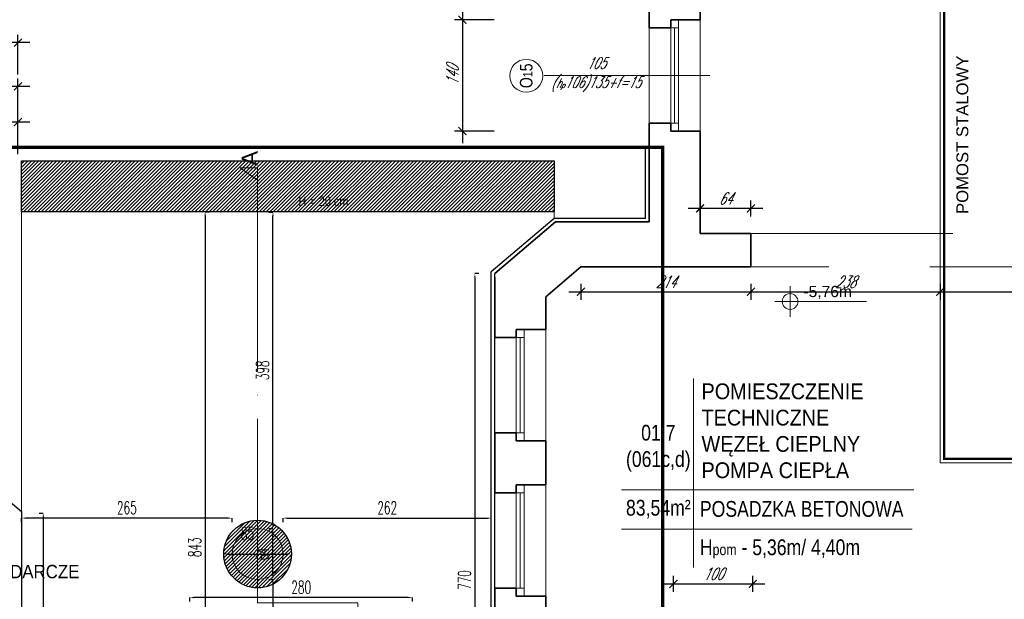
# Model space of a CAD drawing. Header units: millimetres. Extents: x 402 to 79005, y -7782 to 89952.
# Tile 243 of 256: x 25995 to 27234, y 37111 to 37839. Entities that reach past the tile are written whole.
import ezdxf
from ezdxf.enums import TextEntityAlignment as Align

# ---------------------------------------------------------------- set-up
doc = ezdxf.new("R2010")
doc.units = ezdxf.units.MM
doc.header["$LTSCALE"] = 10
doc.linetypes.add('ACAD_ISO04W100', pattern=[30, 24, -3, 0, -3])
doc.linetypes.add('DASHED', pattern=[19.05, 12.7, -6.35])
doc.layers.get('0').update_dxf_attribs({"lineweight": 0})
doc.layers.get('Defpoints').update_dxf_attribs({"color": 253})
for name, color, linetype, lineweight in [('01 parter - ściany', 253, 'Continuous', 35), ('03-01_okna', 253, 'Continuous', 15), ('04-1_widok', 253, 'Continuous', 5), ('04-2_nad', 253, 'DASHED', 5), ('05-01_wymiary', 253, 'Continuous', 5), ('05-03_opis', 253, 'Continuous', 5), ('0_A_GRANICA OPRACOWANIA', 1, 'Continuous', 0), ('0_A_OPISY', 1, 'Continuous', 0), ('0_A_PRZEKRÓJ', 5, 'Continuous', 0), ('0_A_WYMIAROWANIE', 1, 'Continuous', 5), ('0_A_ŚCIANY ', 253, 'Continuous', 30), ('0_PROJEKTOWANA WYLEWKA BETONOWA', 150, 'Continuous', 0), ('0_ZAMUROWANIA', 150, 'Continuous', 30)]:
    doc.layers.add(name, color=color, linetype=linetype, lineweight=lineweight)
doc.styles.add('arial', font='ARIAL.TTF')
doc.styles.add('ariel', font='ARIAL.TTF', dxfattribs={"width": 0.8})
doc.styles.add('ariel_wym', font='simplex.shx', dxfattribs={"width": 0.65, "oblique": 25})
doc.styles.add('SIMPLEXD', font='simplex.shx', dxfattribs={"width": 0.6})
doc.styles.get("Standard").update_dxf_attribs({"font": 'arial.ttf'})
doc.dimstyles.new('1-100', dxfattribs={"dimtxt": 16, "dimasz": 5, "dimexe": 0, "dimexo": 0, "dimgap": 5, "dimtad": 1, "dimdec": 1, "dimtxsty": 'SIMPLEXD', "dimcen": 5, "dimclrt": 256, "dimadec": 0, "dimazin": 0, "dimtfac": 1, "dimtdec": 0, "dimtix": 1, "dimtmove": 1, "dimatfit": 3, "dimldrblk": 'LP', "dimfxl": 0, "dimarcsym": 0})
doc.dimstyles.new('ariel 50', dxfattribs={"dimtxt": 15, "dimasz": 10, "dimexe": 10, "dimexo": 0, "dimgap": 5, "dimtad": 1, "dimdec": 1, "dimrnd": 0.5, "dimtxsty": 'ariel_wym', "dimblk": 'ARCHTICK', "dimcen": 2.5, "dimdle": 15, "dimazin": 0, "dimtfac": 1, "dimtdec": 1, "dimtix": 1, "dimtmove": 0, "dimatfit": 3, "dimldrblk": 'DOT', "dimfxl": 0, "dimarcsym": 0})
doc.dimstyles.new('ariel 50 wnętrze', dxfattribs={"dimtxt": 15, "dimasz": 10, "dimexe": 10, "dimexo": 0, "dimgap": 5, "dimtad": 1, "dimdec": 1, "dimrnd": 0.5, "dimtxsty": 'ariel_wym', "dimblk": 'ARCHTICK', "dimcen": 2.5, "dimdle": 15, "dimazin": 0, "dimtfac": 1, "dimtdec": 1, "dimtix": 1, "dimtmove": 0, "dimatfit": 3, "dimldrblk": 'DOT', "dimfxl": 0, "dimarcsym": 0})

# ---------------------------------------------------------------- blocks, each defined once
blk = doc.blocks.new('_ArchTick')
at = {"color": 0, "linetype": 'ByBlock', "const_width": 0.15}
blk.add_lwpolyline([(-0.5, -0.5), (0.5, 0.5)], dxfattribs=at)
blk = doc.blocks.new('*D154')
at = {"layer": '05-01_wymiary', "color": 0, "lineweight": -2}
for p, q in [((26551.9, 37889.3), (26551.9, 37824.3)), ((26591.9, 37874.3), (26541.9, 37874.3)), ((26591.9, 37839.3), (26541.9, 37839.3))]:
    blk.add_line(p, q, dxfattribs=at)
at = {"layer": 'Defpoints', "color": 0}
for p in [(26850.8, 37874.3), (26551.9, 37839.3), (26850.8, 37839.3)]:
    blk.add_point(p, dxfattribs=at)
at = {"layer": '05-01_wymiary', "color": 0, "lineweight": -2, "xscale": 10, "yscale": 10, "zscale": 10}
for p, rotation in [((26551.9, 37874.3), 90), ((26551.9, 37839.3), 270)]:
    blk.add_blockref('_ArchTick', p, dxfattribs=dict(at, rotation=rotation))
at = {"layer": '05-01_wymiary', "color": 0, "insert": (26539.4, 37856.8), "char_height": 15, "attachment_point": 5, "rotation": 90, "style": 'ariel_wym'}
blk.add_mtext('35', dxfattribs=at)
blk = doc.blocks.new('_Dot')
at = {"color": 0, "linetype": 'ByBlock', "lineweight": -2}
blk.add_line((-0.5, 0), (-1, 0), dxfattribs=at)
at = {"color": 0, "linetype": 'ByBlock', "const_width": 0.5}
blk.add_lwpolyline([(-0.25, 0, 1), (0.25, 0, 1)], format="xyb", close=True, dxfattribs=at)
blk = doc.blocks.new('*D155')
at = {"layer": '05-01_wymiary', "color": 0, "lineweight": -2}
for p, q in [((26551.9, 37854.3), (26551.9, 37684.3)), ((26591.9, 37839.3), (26541.9, 37839.3)), ((26591.9, 37699.3), (26541.9, 37699.3))]:
    blk.add_line(p, q, dxfattribs=at)
at = {"layer": 'Defpoints', "color": 0}
for p in [(26850.8, 37839.3), (26551.9, 37699.3), (26850.8, 37699.3)]:
    blk.add_point(p, dxfattribs=at)
at = {"layer": '05-01_wymiary', "color": 0, "lineweight": -2, "xscale": 10, "yscale": 10, "zscale": 10}
for p, rotation in [((26551.9, 37839.3), 90), ((26551.9, 37699.3), 270)]:
    blk.add_blockref('_ArchTick', p, dxfattribs=dict(at, rotation=rotation))
at = {"layer": '05-01_wymiary', "color": 0, "insert": (26539.4, 37769.3), "char_height": 15, "attachment_point": 5, "rotation": 90, "style": 'ariel_wym'}
blk.add_mtext('140', dxfattribs=at)
blk = doc.blocks.new('*D160')
at = {"layer": '05-01_wymiary', "color": 0, "lineweight": -2}
for p, q in [((25904.6, 37670.5), (25904.6, 37720.5)), ((25992.7, 37670.5), (25992.7, 37720.5)), ((26007.7, 37710.5), (25889.6, 37710.5))]:
    blk.add_line(p, q, dxfattribs=at)
at = {"layer": 'Defpoints', "color": 0, "lineweight": 0}
for p in [(25904.6, 37710.5), (25904.6, 37294), (25992.7, 37219.1)]:
    blk.add_point(p, dxfattribs=at)
at = {"layer": '05-01_wymiary', "color": 0, "lineweight": -2, "xscale": 10, "yscale": 10, "zscale": 10, "rotation": 180}
blk.add_blockref('_ArchTick', (25904.6, 37710.5), dxfattribs=at)
at = {"layer": '05-01_wymiary', "color": 0, "lineweight": -2, "xscale": 10, "yscale": 10, "zscale": 10}
blk.add_blockref('_ArchTick', (25992.7, 37710.5), dxfattribs=at)
at = {"layer": '05-01_wymiary', "color": 0, "insert": (25948.7, 37723), "char_height": 15, "attachment_point": 5, "style": 'ariel_wym'}
blk.add_mtext('88', dxfattribs=at)
blk = doc.blocks.new('*D176')
at = {"layer": '05-01_wymiary', "color": 0, "lineweight": -2}
for p, q in [((26007.7, 37755.5), (25926.7, 37755.5)), ((25941.7, 37715.5), (25941.7, 37765.5)), ((25992.7, 37715.5), (25992.7, 37765.5))]:
    blk.add_line(p, q, dxfattribs=at)
at = {"layer": 'Defpoints', "color": 0, "lineweight": 0}
for p in [(25941.7, 37755.5), (25992.7, 37219.1), (25941.7, 37189.7)]:
    blk.add_point(p, dxfattribs=at)
at = {"layer": '05-01_wymiary', "color": 0, "lineweight": -2, "xscale": 10, "yscale": 10, "zscale": 10, "rotation": 180}
blk.add_blockref('_ArchTick', (25941.7, 37755.5), dxfattribs=at)
at = {"layer": '05-01_wymiary', "color": 0, "lineweight": -2, "xscale": 10, "yscale": 10, "zscale": 10}
blk.add_blockref('_ArchTick', (25992.7, 37755.5), dxfattribs=at)
at = {"layer": '05-01_wymiary', "color": 0, "insert": (25967.2, 37768), "char_height": 15, "attachment_point": 5, "style": 'ariel_wym'}
blk.add_mtext('51', dxfattribs=at)
blk = doc.blocks.new('*D186')
at = {"layer": '05-01_wymiary', "color": 0, "lineweight": -2}
for p, q in [((23893.7, 37770.5), (23893.7, 37820.5)), ((25992.7, 37770.5), (25992.7, 37820.5)), ((26007.7, 37810.5), (23878.7, 37810.5))]:
    blk.add_line(p, q, dxfattribs=at)
at = {"layer": 'Defpoints', "color": 0, "lineweight": 0}
for p in [(23893.7, 37810.5), (23893.7, 37254.1), (25992.7, 37219.1)]:
    blk.add_point(p, dxfattribs=at)
at = {"layer": '05-01_wymiary', "color": 0, "lineweight": -2, "xscale": 10, "yscale": 10, "zscale": 10, "rotation": 180}
blk.add_blockref('_ArchTick', (23893.7, 37810.5), dxfattribs=at)
at = {"layer": '05-01_wymiary', "color": 0, "lineweight": -2, "xscale": 10, "yscale": 10, "zscale": 10}
blk.add_blockref('_ArchTick', (25992.7, 37810.5), dxfattribs=at)
at = {"layer": '05-01_wymiary', "color": 0, "insert": (24943.2, 37823), "char_height": 15, "attachment_point": 5, "style": 'ariel_wym'}
blk.add_mtext('2099', dxfattribs=at)
blk = doc.blocks.new('kota rzutowa')
at = {"ltscale": 0.5}
for p, q in [((0, -20.6), (0, 20.6)), ((-20.6, 0), (102.8, 0))]:
    blk.add_line(p, q, dxfattribs=at)
blk.add_circle((0, 0), 10.6, dxfattribs=at)
at = {"ltscale": 0.5, "style": 'arial'}
blk.add_attdef('POZ._POSADKI_WYKOŃCZONWJ', text='', height=15, dxfattribs=at).set_placement((17.9, 1.4), align=Align.BOTTOM_LEFT)
blk.add_attdef('POZ._POSADZKI_KONSTRUKCJA', text='', height=15, dxfattribs=at).set_placement((17, -5), align=Align.TOP_LEFT)
blk = doc.blocks.new('*D291')
at = {"layer": '05-01_wymiary', "color": 0, "lineweight": -2}
for p, q in [((26817.2, 37120.2), (26817.2, 37140.2)), ((26917.2, 37120.2), (26917.2, 37140.2)), ((26802.2, 37130.2), (26932.2, 37130.2))]:
    blk.add_line(p, q, dxfattribs=at)
at = {"layer": 'Defpoints', "color": 0}
for p in [(26917.2, 37130.2), (26817.2, 37096.8), (26917.2, 37096.8)]:
    blk.add_point(p, dxfattribs=at)
at = {"layer": '05-01_wymiary', "color": 0, "lineweight": -2, "xscale": 10, "yscale": 10, "zscale": 10, "rotation": 180}
blk.add_blockref('_ArchTick', (26817.2, 37130.2), dxfattribs=at)
at = {"layer": '05-01_wymiary', "color": 0, "lineweight": -2, "xscale": 10, "yscale": 10, "zscale": 10}
blk.add_blockref('_ArchTick', (26917.2, 37130.2), dxfattribs=at)
at = {"layer": '05-01_wymiary', "color": 0, "insert": (26867.2, 37142.7), "char_height": 15, "attachment_point": 5, "style": 'ariel_wym'}
blk.add_mtext('100', dxfattribs=at)
blk = doc.blocks.new('*D292')
at = {"layer": '05-01_wymiary', "color": 0, "lineweight": -2}
for p, q in [((26700.9, 37507.3), (26700.9, 37487.3)), ((26914.8, 37507.3), (26914.8, 37487.3)), ((26685.9, 37497.3), (26929.8, 37497.3))]:
    blk.add_line(p, q, dxfattribs=at)
at = {"layer": 'Defpoints', "color": 0, "lineweight": 0}
for p in [(26700.9, 37528.7), (26914.8, 37528.7), (26914.8, 37497.3)]:
    blk.add_point(p, dxfattribs=at)
at = {"layer": '05-01_wymiary', "color": 0, "lineweight": -2, "xscale": 10, "yscale": 10, "zscale": 10, "rotation": 180}
blk.add_blockref('_ArchTick', (26700.9, 37497.3), dxfattribs=at)
at = {"layer": '05-01_wymiary', "color": 0, "lineweight": -2, "xscale": 10, "yscale": 10, "zscale": 10}
blk.add_blockref('_ArchTick', (26914.8, 37497.3), dxfattribs=at)
at = {"layer": '05-01_wymiary', "color": 0, "insert": (26807.9, 37509.8), "char_height": 15, "attachment_point": 5, "style": 'ariel_wym'}
blk.add_mtext('214', dxfattribs=at)
blk = doc.blocks.new('*D293')
at = {"layer": '05-01_wymiary', "color": 0, "lineweight": -2}
for p, q in [((26914.8, 37507.3), (26914.8, 37487.3)), ((27152.8, 37507.3), (27152.8, 37487.3)), ((26899.8, 37497.3), (27167.8, 37497.3))]:
    blk.add_line(p, q, dxfattribs=at)
at = {"layer": 'Defpoints', "color": 0}
for p in [(26914.8, 37528.7), (27152.8, 37528.7), (27152.8, 37497.3)]:
    blk.add_point(p, dxfattribs=at)
at = {"layer": '05-01_wymiary', "color": 0, "lineweight": -2, "xscale": 10, "yscale": 10, "zscale": 10, "rotation": 180}
blk.add_blockref('_ArchTick', (26914.8, 37497.3), dxfattribs=at)
at = {"layer": '05-01_wymiary', "color": 0, "lineweight": -2, "xscale": 10, "yscale": 10, "zscale": 10}
blk.add_blockref('_ArchTick', (27152.8, 37497.3), dxfattribs=at)
at = {"layer": '05-01_wymiary', "color": 0, "insert": (27033.8, 37509.8), "char_height": 15, "attachment_point": 5, "style": 'ariel_wym'}
blk.add_mtext('238', dxfattribs=at)
blk = doc.blocks.new('*D294')
at = {"layer": '05-01_wymiary', "color": 0, "lineweight": -2}
for p, q in [((27152.8, 37507.3), (27152.8, 37487.3)), ((27393.8, 37507.3), (27393.8, 37487.3)), ((27137.8, 37497.3), (27408.8, 37497.3))]:
    blk.add_line(p, q, dxfattribs=at)
at = {"layer": 'Defpoints', "color": 0}
for p in [(27152.8, 37528.7), (27393.8, 37528.7), (27393.8, 37497.3)]:
    blk.add_point(p, dxfattribs=at)
at = {"layer": '05-01_wymiary', "color": 0, "lineweight": -2, "xscale": 10, "yscale": 10, "zscale": 10, "rotation": 180}
blk.add_blockref('_ArchTick', (27152.8, 37497.3), dxfattribs=at)
at = {"layer": '05-01_wymiary', "color": 0, "lineweight": -2, "xscale": 10, "yscale": 10, "zscale": 10}
blk.add_blockref('_ArchTick', (27393.8, 37497.3), dxfattribs=at)
at = {"layer": '05-01_wymiary', "color": 0, "insert": (27273.3, 37509.8), "char_height": 15, "attachment_point": 5, "style": 'ariel_wym'}
blk.add_mtext('241', dxfattribs=at)
blk = doc.blocks.new('*D319')
at = {"layer": '05-01_wymiary', "color": 0, "lineweight": -2}
for p, q in [((26850.8, 37592.1), (26850.8, 37612.1)), ((26914.8, 37592.1), (26914.8, 37612.1)), ((26929.8, 37602.1), (26835.8, 37602.1))]:
    blk.add_line(p, q, dxfattribs=at)
at = {"layer": 'Defpoints', "color": 0}
for p in [(26850.8, 37602.1), (26850.8, 37570.7), (26914.8, 37570.7)]:
    blk.add_point(p, dxfattribs=at)
at = {"layer": '05-01_wymiary', "color": 0, "lineweight": -2, "xscale": 10, "yscale": 10, "zscale": 10, "rotation": 180}
blk.add_blockref('_ArchTick', (26850.8, 37602.1), dxfattribs=at)
at = {"layer": '05-01_wymiary', "color": 0, "lineweight": -2, "xscale": 10, "yscale": 10, "zscale": 10}
blk.add_blockref('_ArchTick', (26914.8, 37602.1), dxfattribs=at)
at = {"layer": '05-01_wymiary', "color": 0, "insert": (26882.8, 37614.6), "char_height": 15, "attachment_point": 5, "style": 'ariel_wym'}
blk.add_mtext('64', dxfattribs=at)
blk = doc.blocks.new('*D3719')
at = {"layer": '0_A_WYMIAROWANIE', "color": 0, "lineweight": -2}
for p, q in [((26019.6, 37219.1), (26024.6, 37219.1)), ((26024.6, 37214.1), (26024.6, 36755.1)), ((26019.6, 36750.1), (26024.6, 36750.1))]:
    blk.add_line(p, q, dxfattribs=at)
at = {"layer": '0_A_WYMIAROWANIE', "color": 0, "lineweight": 9}
for points in [[(26025.4, 37214.1), (26023.7, 37214.1), (26024.6, 37219.1)], [(26023.7, 36755.1), (26025.4, 36755.1), (26024.6, 36750.1)]]:
    blk.add_solid(points, dxfattribs=at)
at = {"layer": 'Defpoints', "color": 0, "lineweight": 9}
for p in [(25992.7, 37219.1), (25992.7, 36750.1), (26024.6, 36750.1)]:
    blk.add_point(p, dxfattribs=at)
at = {"layer": '0_A_WYMIAROWANIE', "insert": (26011.6, 36984.6), "char_height": 16, "attachment_point": 5, "rotation": 90, "style": 'SIMPLEXD'}
blk.add_mtext('469', dxfattribs=at)
blk = doc.blocks.new('LP')
for p, q in [((0, 0), (-1, 0)), ((0, 1), (0, 0)), ((0, -1), (0, 0)), ((0, 0), (1, 0))]:
    blk.add_line(p, q)
at = {"const_width": 0.2}
blk.add_lwpolyline([(0.71, 0.71), (-0.71, -0.71)], dxfattribs=at)
blk = doc.blocks.new('*D3720')
at = {"layer": '0_A_WYMIAROWANIE', "color": 0, "lineweight": -2}
for p, q in [((26572.5, 37520.1), (26567.5, 37520.1)), ((26567.5, 37515.1), (26567.5, 36755.1)), ((26562.5, 36750.1), (26567.5, 36750.1))]:
    blk.add_line(p, q, dxfattribs=at)
at = {"layer": '0_A_WYMIAROWANIE', "color": 0, "lineweight": 9}
for points in [[(26568.4, 37515.1), (26566.7, 37515.1), (26567.5, 37520.1)], [(26566.7, 36755.1), (26568.4, 36755.1), (26567.5, 36750.1)]]:
    blk.add_solid(points, dxfattribs=at)
at = {"layer": 'Defpoints', "color": 0, "lineweight": 9}
for p in [(26592.7, 37520.1), (26092.7, 36750.1), (26567.5, 36750.1)]:
    blk.add_point(p, dxfattribs=at)
at = {"layer": '0_A_WYMIAROWANIE', "insert": (26554.5, 37135.1), "char_height": 16, "attachment_point": 5, "rotation": 90, "style": 'SIMPLEXD'}
blk.add_mtext('770', dxfattribs=at)
blk = doc.blocks.new('*D3726')
at = {"layer": '0_A_WYMIAROWANIE', "color": 0, "lineweight": -2}
for p, q in [((26326.2, 37207.8), (26326.2, 37212.8)), ((26331.2, 37212.8), (26583.2, 37212.8)), ((26588.2, 37207.8), (26588.2, 37212.8))]:
    blk.add_line(p, q, dxfattribs=at)
at = {"layer": '0_A_WYMIAROWANIE', "color": 0, "lineweight": 9}
for points in [[(26331.2, 37213.6), (26331.2, 37212), (26326.2, 37212.8)], [(26583.2, 37212), (26583.2, 37213.6), (26588.2, 37212.8)]]:
    blk.add_solid(points, dxfattribs=at)
at = {"layer": 'Defpoints', "color": 0, "lineweight": 9}
for p in [(26588.2, 37212.8), (26326.2, 37167.7), (26588.2, 37167.6)]:
    blk.add_point(p, dxfattribs=at)
at = {"layer": '0_A_WYMIAROWANIE', "insert": (26457.2, 37225.8), "char_height": 16, "attachment_point": 5, "style": 'SIMPLEXD'}
blk.add_mtext('262', dxfattribs=at)
blk = doc.blocks.new('*D3727')
at = {"layer": '0_A_WYMIAROWANIE', "color": 0, "lineweight": -2}
for p, q in [((25997.2, 37207.8), (25997.2, 37212.8)), ((26257.2, 37212.8), (26002.2, 37212.8)), ((26262.2, 37207.8), (26262.2, 37212.8))]:
    blk.add_line(p, q, dxfattribs=at)
at = {"layer": '0_A_WYMIAROWANIE', "color": 0, "lineweight": 9}
for points in [[(26002.2, 37213.6), (26002.2, 37212), (25997.2, 37212.8)], [(26257.2, 37212), (26257.2, 37213.6), (26262.2, 37212.8)]]:
    blk.add_solid(points, dxfattribs=at)
at = {"layer": 'Defpoints', "color": 0, "lineweight": 9}
for p in [(25997.2, 37212.8), (25997.2, 37167.6), (26262.2, 37167.6)]:
    blk.add_point(p, dxfattribs=at)
at = {"layer": '0_A_WYMIAROWANIE', "insert": (26129.7, 37225.8), "char_height": 16, "attachment_point": 5, "style": 'SIMPLEXD'}
blk.add_mtext('265', dxfattribs=at)
blk = doc.blocks.new('*D3728')
at = {"layer": '0_A_WYMIAROWANIE', "color": 0, "lineweight": -2}
for p, q in [((26308.5, 37135.6), (26313.5, 37135.6)), ((26313.5, 37130.6), (26313.5, 36759.6)), ((26308.5, 36754.6), (26313.5, 36754.6))]:
    blk.add_line(p, q, dxfattribs=at)
at = {"layer": '0_A_WYMIAROWANIE', "color": 0, "lineweight": 9}
for points in [[(26314.3, 37130.6), (26312.6, 37130.6), (26313.5, 37135.6)], [(26312.6, 36759.6), (26314.3, 36759.6), (26313.5, 36754.6)]]:
    blk.add_solid(points, dxfattribs=at)
at = {"layer": 'Defpoints', "color": 0, "lineweight": 9}
for p in [(26294.1, 37135.6), (26294.1, 36754.6), (26313.5, 36754.6)]:
    blk.add_point(p, dxfattribs=at)
at = {"layer": '0_A_WYMIAROWANIE', "insert": (26300.5, 36945.1), "char_height": 16, "attachment_point": 5, "rotation": 90, "style": 'SIMPLEXD'}
blk.add_mtext('381', dxfattribs=at)
blk = doc.blocks.new('*D3729')
at = {"layer": '0_A_WYMIAROWANIE', "color": 0, "lineweight": -2}
for p, q in [((26308.5, 37199.6), (26313.5, 37199.6)), ((26313.5, 37140.6), (26313.5, 37194.6)), ((26308.5, 37135.6), (26313.5, 37135.6))]:
    blk.add_line(p, q, dxfattribs=at)
at = {"layer": '0_A_WYMIAROWANIE', "color": 0, "lineweight": 9}
for points in [[(26314.3, 37194.6), (26312.6, 37194.6), (26313.5, 37199.6)], [(26312.6, 37140.6), (26314.3, 37140.6), (26313.5, 37135.6)]]:
    blk.add_solid(points, dxfattribs=at)
at = {"layer": 'Defpoints', "color": 0, "lineweight": 9}
for p in [(26294.2, 37199.6), (26313.5, 37199.6), (26294.1, 37135.6)]:
    blk.add_point(p, dxfattribs=at)
at = {"layer": '0_A_WYMIAROWANIE', "insert": (26300.5, 37167.6), "char_height": 16, "attachment_point": 5, "rotation": 90, "style": 'SIMPLEXD'}
blk.add_mtext('64', dxfattribs=at)
blk = doc.blocks.new('*D3730')
at = {"layer": '0_A_WYMIAROWANIE', "color": 0, "lineweight": -2}
for p, q in [((26251.7, 37167.6), (26251.7, 37167.6)), ((26256.7, 37167.6), (26331.7, 37167.6)), ((26336.7, 37167.6), (26336.7, 37167.6))]:
    blk.add_line(p, q, dxfattribs=at)
at = {"layer": '0_A_WYMIAROWANIE', "color": 0, "lineweight": 9}
for points in [[(26256.7, 37168.5), (26256.7, 37166.8), (26251.7, 37167.6)], [(26331.7, 37166.8), (26331.7, 37168.5), (26336.7, 37167.6)]]:
    blk.add_solid(points, dxfattribs=at)
at = {"layer": 'Defpoints', "color": 0, "lineweight": 9}
for p in [(26251.7, 37167.6), (26336.7, 37167.6), (26336.7, 37167.6)]:
    blk.add_point(p, dxfattribs=at)
at = {"layer": '0_A_WYMIAROWANIE', "insert": (26281.5, 37193.5), "char_height": 16, "attachment_point": 5, "style": 'SIMPLEXD'}
blk.add_mtext('{85}', dxfattribs=at)
blk = doc.blocks.new('*D3731')
at = {"layer": '0_A_WYMIAROWANIE', "color": 0, "lineweight": -2}
for p, q in [((26233.1, 37597.6), (26228.1, 37597.6)), ((26228.1, 37592.6), (26228.1, 36759.6)), ((26233.1, 36754.6), (26228.1, 36754.6))]:
    blk.add_line(p, q, dxfattribs=at)
at = {"layer": '0_A_WYMIAROWANIE', "color": 0, "lineweight": 9}
for points in [[(26229, 37592.6), (26227.3, 37592.6), (26228.1, 37597.6)], [(26227.3, 36759.6), (26229, 36759.6), (26228.1, 36754.6)]]:
    blk.add_solid(points, dxfattribs=at)
at = {"layer": 'Defpoints', "color": 0, "lineweight": 9}
for p in [(26235.7, 37597.6), (26228.1, 36754.6), (26279.2, 36754.6)]:
    blk.add_point(p, dxfattribs=at)
at = {"layer": '0_A_WYMIAROWANIE', "insert": (26215.1, 37176.1), "char_height": 16, "attachment_point": 5, "rotation": 90, "style": 'SIMPLEXD'}
blk.add_mtext('843', dxfattribs=at)
blk = doc.blocks.new('*D3732')
at = {"layer": '0_A_WYMIAROWANIE', "color": 0, "lineweight": -2}
for p, q in [((26308.5, 37597.6), (26313.5, 37597.6)), ((26313.5, 37204.6), (26313.5, 37592.6)), ((26308.5, 37199.6), (26313.5, 37199.6))]:
    blk.add_line(p, q, dxfattribs=at)
at = {"layer": '0_A_WYMIAROWANIE', "color": 0, "lineweight": 9}
for points in [[(26314.3, 37592.6), (26312.6, 37592.6), (26313.5, 37597.6)], [(26312.6, 37204.6), (26314.3, 37204.6), (26313.5, 37199.6)]]:
    blk.add_solid(points, dxfattribs=at)
at = {"layer": 'Defpoints', "color": 0, "lineweight": 9}
for p in [(26295.3, 37597.6), (26313.5, 37597.6), (26294.2, 37199.6)]:
    blk.add_point(p, dxfattribs=at)
at = {"layer": '0_A_WYMIAROWANIE', "insert": (26300.5, 37398.6), "char_height": 16, "attachment_point": 5, "rotation": 90, "style": 'SIMPLEXD'}
blk.add_mtext('398', dxfattribs=at)
blk = doc.blocks.new('*D3824')
at = {"layer": '0_A_WYMIAROWANIE', "color": 0, "lineweight": -2}
for p, q in [((26209, 37107.9), (26209, 37112.9)), ((26484, 37112.9), (26214, 37112.9)), ((26489, 37107.9), (26489, 37112.9))]:
    blk.add_line(p, q, dxfattribs=at)
at = {"layer": '0_A_WYMIAROWANIE', "color": 0, "lineweight": 9}
for points in [[(26214, 37113.8), (26214, 37112.1), (26209, 37112.9)], [(26484, 37112.1), (26484, 37113.8), (26489, 37112.9)]]:
    blk.add_solid(points, dxfattribs=at)
at = {"layer": 'Defpoints', "color": 0, "lineweight": 9}
for p in [(26209, 37112.9), (26209, 37067.8), (26489, 37067.8)]:
    blk.add_point(p, dxfattribs=at)
at = {"layer": '0_A_WYMIAROWANIE', "insert": (26349, 37125.9), "char_height": 16, "attachment_point": 5, "style": 'SIMPLEXD'}
blk.add_mtext('280', dxfattribs=at)

msp = doc.modelspace()

# ---------------------------------------------------------------- hatches: boundary and pattern name
at = {"layer": '0_PROJEKTOWANA WYLEWKA BETONOWA', "lineweight": 0, "ltscale": 100}
h = msp.add_hatch(dxfattribs=at)
h.set_pattern_fill('ANSI31', color=256, angle=180, style=0)
h.paths.add_polyline_path([(25997.153, 37662.023), (26667.258, 37662.023), (26667.258, 37597.619), (25997.153, 37597.619)])
h = msp.add_hatch(dxfattribs=at)
h.set_pattern_fill('ANSI31', color=256, angle=180, style=0)
h.paths.add_polyline_path([(26336.653, 37167.619, 1), (26251.653, 37167.619, 1)])

# ---------------------------------------------------------------- linework, layer by layer
at = {"color": 1, "lineweight": 0}
for points in [[(25997.153, 37662.023), (26667.258, 37662.023)], [(25997.153, 37221.198), (25997.153, 37597.619)], [(25997.153, 37597.619), (26667.258, 37597.619)], [(26667.258, 37589.547), (26667.258, 37597.619)]]:
    msp.add_lwpolyline(points, dxfattribs=at)
at = {"color": 1, "lineweight": 30}
msp.add_lwpolyline([(26668.914, 37585.047), (26668.914, 37585.047)], dxfattribs=at)
at = {"color": 1, "lineweight": 0}
msp.add_circle((26294.153, 37167.619), 32, dxfattribs=at)
at = {"layer": '01 parter - ściany'}
for p, q in [((26786.835, 37884.297), (26786.835, 37829.297)), ((26850.835, 37874.297), (26850.835, 37839.297)), ((26786.835, 37829.297), (26813.834, 37829.297)), ((26813.834, 37839.297), (26850.835, 37839.297)), ((26813.834, 37829.297), (26813.834, 37839.297)), ((26786.835, 37709.297), (26786.835, 37585.047)), ((26786.835, 37709.297), (26813.834, 37709.297)), ((26813.834, 37699.297), (26813.834, 37709.297)), ((26850.835, 37699.297), (26813.834, 37699.297)), ((26850.835, 37699.297), (26850.835, 37570.732)), ((26668.914, 37585.047), (26592.653, 37520.119)), ((26786.835, 37585.047), (26668.914, 37585.047)), ((26914.849, 37570.732), (26850.835, 37570.732)), ((26914.849, 37570.732), (26914.849, 37528.732)), ((26700.907, 37528.732), (26656.653, 37491.055)), ((26914.849, 37528.732), (26700.907, 37528.732)), ((26592.653, 37439.897), (26592.653, 37515.258)), ((26656.653, 37449.897), (26656.653, 37491.055)), ((26619.653, 37449.897), (26656.653, 37449.897)), ((26619.653, 37439.897), (26619.653, 37449.897)), ((26592.653, 37439.897), (26619.653, 37439.897)), ((26592.653, 37244.673), (26592.653, 37319.897)), ((26592.653, 37319.897), (26619.653, 37319.897)), ((26619.653, 37309.897), (26619.653, 37319.897)), ((26656.653, 37309.897), (26619.653, 37309.897)), ((26656.653, 37254.673), (26656.653, 37309.897)), ((26619.653, 37254.673), (26656.653, 37254.673)), ((26619.653, 37244.673), (26619.653, 37254.673)), ((26592.653, 37244.673), (26619.653, 37244.673)), ((26592.653, 36988.273), (26592.653, 37124.673)), ((26592.653, 37124.673), (26619.653, 37124.673)), ((26619.653, 37114.673), (26619.653, 37124.673)), ((26656.653, 37114.673), (26619.653, 37114.673)), ((26656.653, 37010.273), (26656.653, 37114.673))]:
    msp.add_line(p, q, dxfattribs=at)
at = {"layer": '03-01_okna', "linetype": 'Continuous', "lineweight": 0}
for p, q in [((26786.835, 37709.297), (26786.835, 37829.297)), ((26813.834, 37709.297), (26813.834, 37829.297)), ((26823.834, 37829.297), (26813.834, 37829.297)), ((26818.834, 37709.297), (26818.834, 37829.297)), ((26823.834, 37699.297), (26823.834, 37839.297)), ((26823.834, 37839.297), (26823.834, 37829.297)), ((26823.834, 37709.297), (26813.834, 37709.297)), ((26823.834, 37699.297), (26823.834, 37709.297)), ((26629.653, 37309.897), (26629.653, 37449.897)), ((26629.653, 37449.897), (26629.653, 37439.897)), ((26592.653, 37319.897), (26592.653, 37439.897)), ((26619.653, 37319.897), (26619.653, 37439.897)), ((26629.653, 37439.897), (26619.653, 37439.897)), ((26624.653, 37319.897), (26624.653, 37439.897)), ((26629.653, 37319.897), (26619.653, 37319.897)), ((26629.653, 37309.897), (26629.653, 37319.897)), ((26629.653, 37114.673), (26629.653, 37254.673)), ((26629.653, 37254.673), (26629.653, 37244.673)), ((26592.653, 37124.673), (26592.653, 37244.673)), ((26619.653, 37124.673), (26619.653, 37244.673)), ((26629.653, 37244.673), (26619.653, 37244.673)), ((26624.653, 37124.673), (26624.653, 37244.673)), ((26629.653, 37124.673), (26619.653, 37124.673)), ((26629.653, 37114.673), (26629.653, 37124.673))]:
    msp.add_line(p, q, dxfattribs=at)
at = {"layer": '04-1_widok'}
for p, q in [((27152.835, 37934.297), (27152.835, 37282.285)), ((26850.835, 37699.297), (26850.835, 37839.297)), ((26656.653, 37309.897), (26656.653, 37449.897)), ((27152.835, 37282.285), (27437.835, 37282.285)), ((26656.653, 37114.673), (26656.653, 37254.673))]:
    msp.add_line(p, q, dxfattribs=at)
at = {"layer": '04-1_widok', "const_width": 3}
msp.add_lwpolyline([(27006.626, 37937.297), (27157.835, 37937.297), (27157.835, 37287.285), (27437.835, 37287.285)], dxfattribs=at)
at = {"layer": '04-2_nad', "ltscale": 2}
for p, q in [((26914.849, 37570.732), (27393.758, 37570.732)), ((27393.758, 37528.732), (26914.849, 37528.732))]:
    msp.add_line(p, q, dxfattribs=at)
at = {"layer": '05-03_opis', "lineweight": 0}
msp.add_line((26863.272, 37769.297), (26654.872, 37769.297), dxfattribs=at)
at = {"layer": '05-03_opis'}
for p, q in [((26842.548, 37388.324), (26842.548, 37150.894)), ((26752.148, 37248.46), (27119.553, 37248.46)), ((26752.148, 37199.032), (27117.799, 37199.032))]:
    msp.add_line(p, q, dxfattribs=at)
at = {"layer": '05-03_opis', "lineweight": 0}
msp.add_circle((26632.183, 37768.797), 20.689, dxfattribs=at)
at = {"layer": '0_A_GRANICA OPRACOWANIA', "color": 1, "linetype": 'DASHED', "const_width": 4}
msp.add_lwpolyline([(25790.687, 37678.946), (26803.781, 37678.946), (26803.781, 36285.024), (25790.687, 36285.024)], close=True, dxfattribs=at)
at = {"layer": '0_A_PRZEKRÓJ', "linetype": 'Continuous', "lineweight": 9}
msp.add_lwpolyline([(26294.097, 37637.615), (26272.393, 37653.304), (26294.097, 37653.304), (26294.097, 37637.615)], dxfattribs=at)
at = {"layer": '0_A_PRZEKRÓJ', "linetype": 'ACAD_ISO04W100', "lineweight": 9}
msp.add_lwpolyline([(26294.097, 37637.615), (26294.097, 37106.518), (26420.243, 37106.518), (26420.243, 36358.249)], dxfattribs=at)
at = {"layer": '0_A_ŚCIANY ', "lineweight": 30}
for points in [[(26668.914, 37585.047), (26786.835, 37585.047), (26786.835, 37678.946)], [(26782.335, 37589.547), (26782.335, 37678.946)], [(26667.258, 37589.547), (26588.153, 37522.198)], [(26668.914, 37585.047), (26592.653, 37520.119)], [(26782.335, 37589.547), (26667.258, 37589.547)], [(25997.153, 37221.198), (25997.153, 36754.619), (26588.153, 36754.619), (26588.153, 37522.198)], [(26443.653, 36750.119), (26592.653, 36750.119), (26592.653, 37520.119)], [(25790.687, 37298.555), (25906.303, 37298.546), (25997.153, 37221.198)]]:
    msp.add_lwpolyline(points, dxfattribs=at)
at = {"layer": '0_ZAMUROWANIA', "ltscale": 10}
msp.add_lwpolyline([(25997.153, 37662.023), (26667.258, 37662.023), (26667.258, 37597.619), (25997.153, 37597.619)], close=True, dxfattribs=at)
msp.add_circle((26294.153, 37167.619), 42.5, dxfattribs=at)

# ---------------------------------------------------------------- block references
at = {"layer": '05-03_opis', "xscale": 0.9359999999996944, "yscale": 0.9359999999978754, "zscale": 0.9359999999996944}
msp.add_blockref('kota rzutowa', (26964.041, 37485.136), dxfattribs=at).add_auto_attribs({'POZ._POSADKI_WYKOŃCZONWJ': '-5,76m'})

# ---------------------------------------------------------------- texts
at = {"layer": '05-03_opis', "lineweight": 0, "insert": (26632.183, 37768.797), "char_height": 15.84, "width": 75.19353, "attachment_point": 5, "rotation": 90, "style": 'ariel'}
msp.add_mtext('O{\\H0.7576x;1}5', dxfattribs=at)
at = {"layer": '05-03_opis', "lineweight": 0, "insert": (26720.024, 37770.376), "char_height": 14.4, "width": 62.66128, "attachment_point": 5, "style": 'ariel_wym'}
msp.add_mtext('105\\P({\\H0.8333x;h\\H0.6x;p}106)135+f=15', dxfattribs=at)
at = {"layer": '05-03_opis', "insert": (27173.249, 37595.136), "char_height": 15, "width": 222.1541, "attachment_point": 1, "rotation": 89.991501, "style": 'arial'}
msp.add_mtext('POMOST STALOWY', dxfattribs=at)
at = {"layer": '05-03_opis', "style": 'ariel'}
for s, insert, char_height, width, attachment_point in [('\\W0.9;{\\fArial|b0|i0|c238|p34;POMIESZCZENIE TECHNICZNE \\PWĘZEŁ CIEPLNY \\PPOMPA CIEPŁA}', (26852.636, 37322.443), 19.83962, 328.2661, 4), ('{\\fArial|b0|i0|c238|p34;01.7\\P}(061c,d)', (26798.272, 37300.617), 19.83962, 92.2489, 5), (' POSADZKA BETONOWA', (26844.397, 37224.212), 19.83962, 273.40228, 4), ('{\\fArial|b0|i0|c238|p34;83,54m²}', (26798.272, 37223.979), 19.83962, 92.2489, 5), ('{\\fArial|b0|i0|c238|p34; H\\H0.7x;pom\\H1.429x; - 5,36m/ 4,40m}', (26844.397, 37174.084), 19.83962, 273.4023, 4), ('\\W0.9;{\\fArial|b0|i0|c238|p34;POMIESZCZENIE GOSPODARCZE}', (25726.039, 37145.495), 16.86485, 337.5404, 4)]:
    msp.add_mtext(s, dxfattribs=dict(at, insert=insert, char_height=char_height, width=width, attachment_point=attachment_point))
at = {"layer": '0_A_OPISY', "color": 1, "lineweight": 30, "ltscale": 100, "insert": (26377, 37617.064), "char_height": 12, "width": 185.4507, "attachment_point": 2}
msp.add_mtext('{\\fArial Narrow|b0|i0|c238|p34;H = 20 cm}', dxfattribs=at)
at = {"layer": '0_A_PRZEKRÓJ', "linetype": 'Continuous', "lineweight": 9, "insert": (26274.097, 37655.685), "char_height": 20, "width": 37.19967, "attachment_point": 1, "rotation": 90}
msp.add_mtext('A', dxfattribs=at)

# ---------------------------------------------------------------- dimensions: what is measured, and where the dimension line sits
at = {"layer": '05-01_wymiary'}
for base, p1, p2, picture, middle in [((26551.909, 37839.297), (26850.835, 37874.297), (26850.835, 37839.297), '*D154', (26539.409, 37856.797)), ((26551.909, 37699.297), (26850.835, 37839.297), (26850.835, 37699.297), '*D155', (26539.409, 37769.297))]:
    dim = msp.add_linear_dim(base=base, p1=p1, p2=p2, angle=90, dimstyle='ariel 50', override={"dimtmove": 1}, dxfattribs=at)
    dim.commit()
    dim.dimension.update_dxf_attribs({"geometry": picture, "text_midpoint": middle})
for base, p1, p2, dimstyle, picture, middle in [((23893.652, 37810.511), (25992.653, 37219.119), (23893.652, 37254.111), 'ariel 50', '*D186', (24943.152, 37823.011)), ((25941.653, 37755.511), (25992.653, 37219.119), (25941.653, 37189.748), 'ariel 50', '*D176', (25967.153, 37768.011)), ((25904.647, 37710.511), (25992.653, 37219.119), (25904.647, 37294.047), 'ariel 50', '*D160', (25948.65, 37723.011)), ((26850.835, 37602.098), (26914.849, 37570.732), (26850.835, 37570.732), 'ariel 50 wnętrze', '*D319', (26882.842, 37614.598)), ((26914.849, 37497.269), (26700.907, 37528.732), (26914.849, 37528.732), 'ariel 50 wnętrze', '*D292', (26807.878, 37509.769))]:
    dim = msp.add_linear_dim(base=base, p1=p1, p2=p2, dimstyle=dimstyle, dxfattribs=at)
    dim.commit()
    dim.dimension.update_dxf_attribs({"geometry": picture, "text_midpoint": middle})
for base, p1, p2, picture, middle in [((27152.835, 37497.269), (26914.849, 37528.732), (27152.835, 37528.732), '*D293', (27033.842, 37509.769)), ((27393.758, 37497.269), (27152.835, 37528.732), (27393.758, 37528.732), '*D294', (27273.296, 37509.769)), ((26917.216, 37130.235), (26817.216, 37096.844), (26917.216, 37096.844), '*D291', (26867.216, 37142.735))]:
    dim = msp.add_linear_dim(base=base, p1=p1, p2=p2, dimstyle='ariel 50 wnętrze', override={"dimtmove": 1}, dxfattribs=at)
    dim.commit()
    dim.dimension.update_dxf_attribs({"geometry": picture, "text_midpoint": middle})
at = {"layer": '0_A_WYMIAROWANIE', "color": 1}
for base, p1, p2, picture, middle in [((26228.119, 36754.619), (26235.655, 37597.619), (26279.211, 36754.619), '*D3731', (26215.119, 37176.119)), ((26313.454, 37597.619), (26294.17, 37199.619), (26295.265, 37597.619), '*D3732', (26300.454, 37398.619)), ((26567.521, 36750.119), (26592.653, 37520.119), (26092.653, 36750.119), '*D3720', (26554.521, 37135.119)), ((26024.552, 36750.119), (25992.653, 37219.119), (25992.653, 36750.119), '*D3719', (26011.552, 36984.619)), ((26313.454, 37199.619), (26294.136, 37135.619), (26294.17, 37199.619), '*D3729', (26300.454, 37167.619)), ((26313.454, 36754.619), (26294.136, 37135.619), (26294.136, 36754.619), '*D3728', (26300.454, 36945.119))]:
    dim = msp.add_linear_dim(base=base, p1=p1, p2=p2, angle=90, dimstyle='1-100', dxfattribs=at)
    dim.commit()
    dim.dimension.update_dxf_attribs({"geometry": picture, "text_midpoint": middle})
for base, p1, p2, picture, middle in [((25997.153, 37212.789), (26262.153, 37167.619), (25997.153, 37167.619), '*D3727', (26129.653, 37225.789)), ((26588.153, 37212.789), (26326.153, 37167.664), (26588.153, 37167.619), '*D3726', (26457.153, 37225.789)), ((26208.953, 37112.945), (26488.953, 37067.775), (26208.953, 37067.775), '*D3824', (26348.953, 37125.945))]:
    dim = msp.add_linear_dim(base=base, p1=p1, p2=p2, dimstyle='1-100', dxfattribs=at)
    dim.commit()
    dim.dimension.update_dxf_attribs({"geometry": picture, "text_midpoint": middle})
dim = msp.add_linear_dim(base=(26336.653, 37167.619), p1=(26251.653, 37167.619), p2=(26336.653, 37167.619), text='{<>}', dimstyle='1-100', dxfattribs=at)
dim.commit()
dim.dimension.update_dxf_attribs({"geometry": '*D3730', "text_midpoint": (26281.533, 37180.522), "dimtype": 160})

doc.saveas('drawing.dxf')
